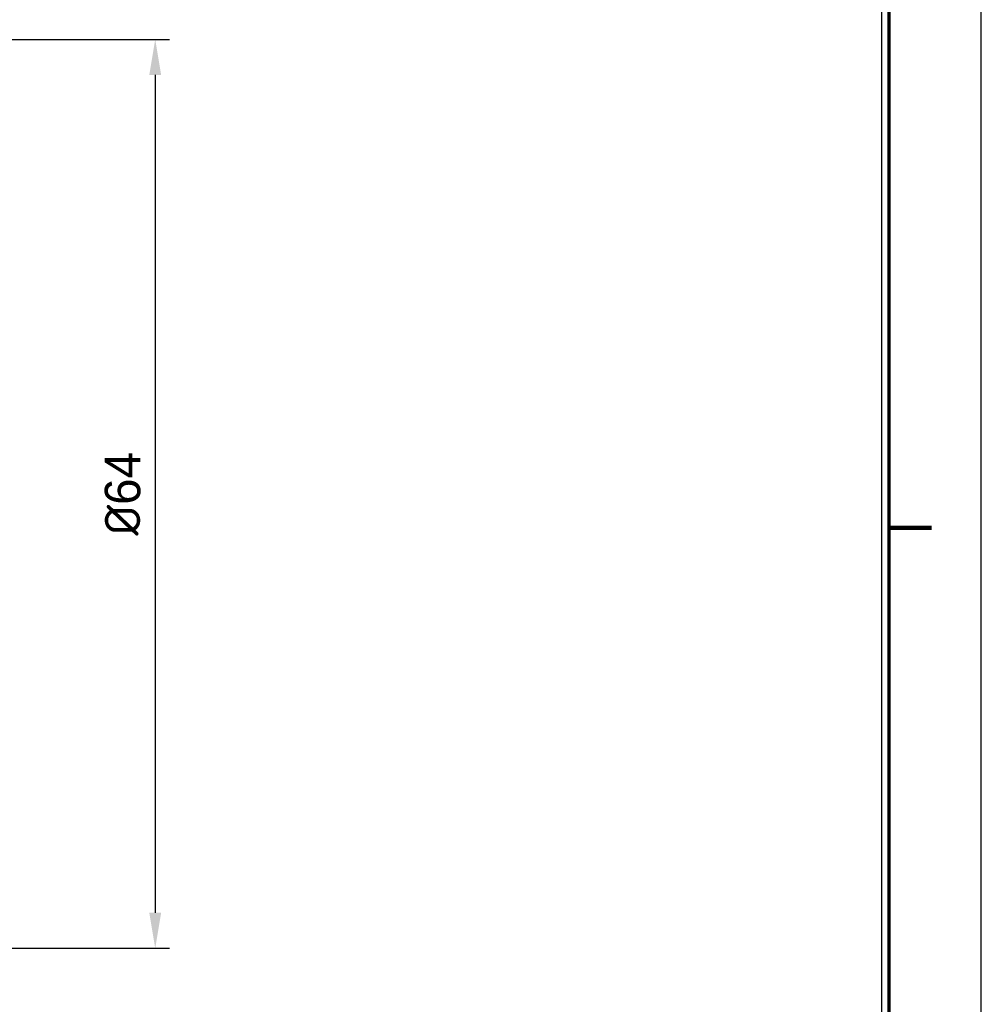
# Model space of a CAD drawing. Header units: millimetres. Extents: x -363 to 1072, y 1435 to 2763.
# Tile 12 of 16: x 422 to 490, y 2625 to 2694. Entities that reach past the tile are written whole.
import ezdxf
from ezdxf.enums import TextEntityAlignment as Align

# ---------------------------------------------------------------- set-up
doc = ezdxf.new("R2010")
doc.units = ezdxf.units.MM
doc.header["$LTSCALE"] = 5
doc.layers.add('외형선', color=3, linetype='Continuous')
doc.styles.add('치수문자', font='txt')
doc.dimstyles.new('1', dxfattribs={"dimtxt": 2.5, "dimasz": 2.5, "dimexe": 1, "dimexo": 1, "dimgap": 1, "dimtad": 1, "dimdec": 3, "dimdsep": 46, "dimtxsty": '치수문자', "dimcen": 2.5, "dimclrd": 5, "dimclre": 5, "dimazin": 2, "dimtfac": 1, "dimtdec": 3, "dimtmove": 0, "dimatfit": 3, "dimfxl": 1, "dimtzin": 0, "dimarcsym": 0})

# ---------------------------------------------------------------- blocks, each defined once
blk = doc.blocks.new('A4도각')
at = {"layer": '외형선', "color": 0}
blk.add_lwpolyline([(297, 210), (0, 210), (0, 0), (297, 0)], close=True, dxfattribs=at)
at = {"layer": '외형선', "const_width": 0.25}
blk.add_lwpolyline([(290.5, 6.5), (290.5, 203.5), (10, 203.5), (10, 6.5)], close=True, dxfattribs=at)
at = {"layer": '외형선'}
blk.add_lwpolyline([(290, 7), (290, 203), (10.5, 203), (10.5, 7)], close=True, dxfattribs=at)
at = {"layer": '외형선', "const_width": 0.3}
blk.add_lwpolyline([(290.5, 105), (293.5, 105)], dxfattribs=at)
at = {"color": 3}
for tag, height, p in [('REASONOFREVISIONS', 1.25, (88.5, 15.75)), ('REVISIONER', 1.25, (114.5, 15.75)), ('CHECKER', 1.25, (127.5, 15.75)), ('REVISIONDATE', 1.25, (140.5, 15.75)), ('HEATTREAT', 0.8, (153.5, 14)), ('SCALE', 1.5, (257.25, 10.25)), ('DATE', 1.5, (281.75, 10.25)), ('APRROVEDFINISH', 0.8, (153.5, 8.8))]:
    blk.add_attdef(tag, text='', height=height, dxfattribs=at).set_placement(p, align=Align.MIDDLE_CENTER)
for tag, p in [('필렛', (179.25, 10.9)), ('모따기', (179.25, 8.3))]:
    blk.add_attdef(tag, text='', height=1.15, dxfattribs=at).set_placement(p, align=Align.MIDDLE_LEFT)
at = {"layer": '외형선'}
for tag, height, p in [('APPROVED', 1.5, (219.75, 30.833)), ('도면타이틀', 5, (265.5, 26.5)), ('CHECKED', 1.5, (219.75, 26.5)), ('DRAWED', 1.5, (219.75, 22.167)), ('도면번호', 2.5, (270.25, 16.75)), ('도면SIZE', 2, (237.761, 11.444))]:
    blk.add_attdef(tag, text='', height=height, dxfattribs=at).set_placement(p, align=Align.MIDDLE_CENTER)
blk = doc.blocks.new('*D34')
at = {"layer": 'Defpoints', "color": 0}
for p in [(405.153, 2692.541), (405.153, 2628.541), (431.655, 2628.541)]:
    blk.add_point(p, dxfattribs=at)
at = {"layer": '외형선', "color": 5, "lineweight": -2}
for p, q in [((406.153, 2692.541), (432.655, 2692.541)), ((431.655, 2690.041), (431.655, 2631.041)), ((406.153, 2628.541), (432.655, 2628.541))]:
    blk.add_line(p, q, dxfattribs=at)
at = {"layer": '외형선', "color": 5}
for points in [[(432.072, 2690.041), (431.238, 2690.041), (431.655, 2692.541)], [(431.238, 2631.041), (432.072, 2631.041), (431.655, 2628.541)]]:
    blk.add_solid(points, dxfattribs=at)
at = {"layer": '외형선', "color": 0, "insert": (429.372, 2660.541), "char_height": 2.5, "attachment_point": 5, "rotation": 90, "style": '치수문자'}
blk.add_mtext('{\\fISOCPEUR|b0|i0|c0|p22;%%c}64', dxfattribs=at)

msp = doc.modelspace()

# ---------------------------------------------------------------- block references
at = {"color": 0}
msp.add_blockref('A4도각', (192.8098, 2553.1571), dxfattribs=at)

# ---------------------------------------------------------------- dimensions: what is measured, and where the dimension line sits
at = {"layer": '외형선', "color": 0}
dim = msp.add_linear_dim(base=(431.6549, 2628.5411), p1=(405.1535, 2692.5411), p2=(405.1535, 2628.5411), angle=90, text='{\\fISOCPEUR|b0|i0|c0|p22;%%c}<>', dimstyle='1', override={"dimtxsty": '치수문자'}, dxfattribs=at)
dim.commit()
dim.dimension.update_dxf_attribs({"geometry": '*D34', "text_midpoint": (429.3716, 2660.5411)})

doc.saveas('drawing.dxf')
